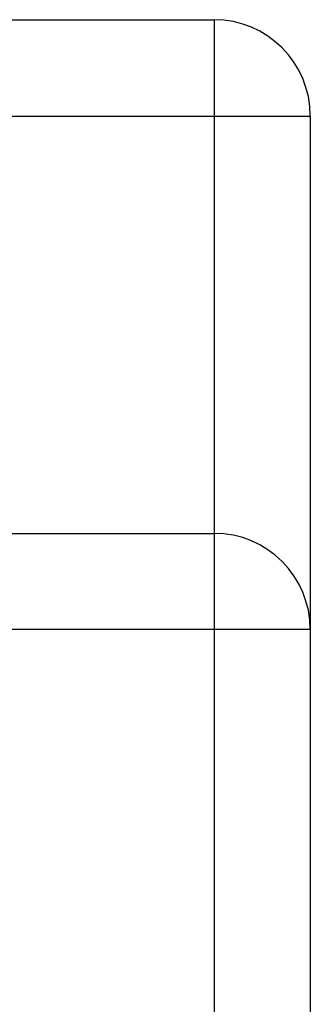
# Model space of a CAD drawing. Header units: millimetres. Extents: x -132 to 793, y -531 to 158.
# Tile 17 of 26: x 256.4 to 265.47, y 9.33 to 40. Entities that reach past the tile are written whole.
import ezdxf

# ---------------------------------------------------------------- set-up
doc = ezdxf.new("R2010")
doc.units = ezdxf.units.MM
doc.header["$LTSCALE"] = 0.330709
doc.layers.add('NoLayerName_001', color=7, linetype='Continuous')

msp = doc.modelspace()

# ---------------------------------------------------------------- linework, layer by layer
at = {"layer": 'NoLayerName_001', "color": 7, "linetype": 'Continuous', "lineweight": 25}
for p, q in [((161.4658, 40), (262.4658, 40)), ((262.4658, 40), (262.4658, -40)), ((161.4658, 37), (265.4658, 37)), ((265.4658, 37), (265.4658, -37)), ((161.4658, 24), (262.4658, 24)), ((265.4658, 21), (161.4658, 21))]:
    msp.add_line(p, q, dxfattribs=at)
for centre in [(262.4658, 37), (262.4658, 21)]:
    msp.add_arc(centre, 3, 0, 90, dxfattribs=at)

doc.saveas('drawing.dxf')
